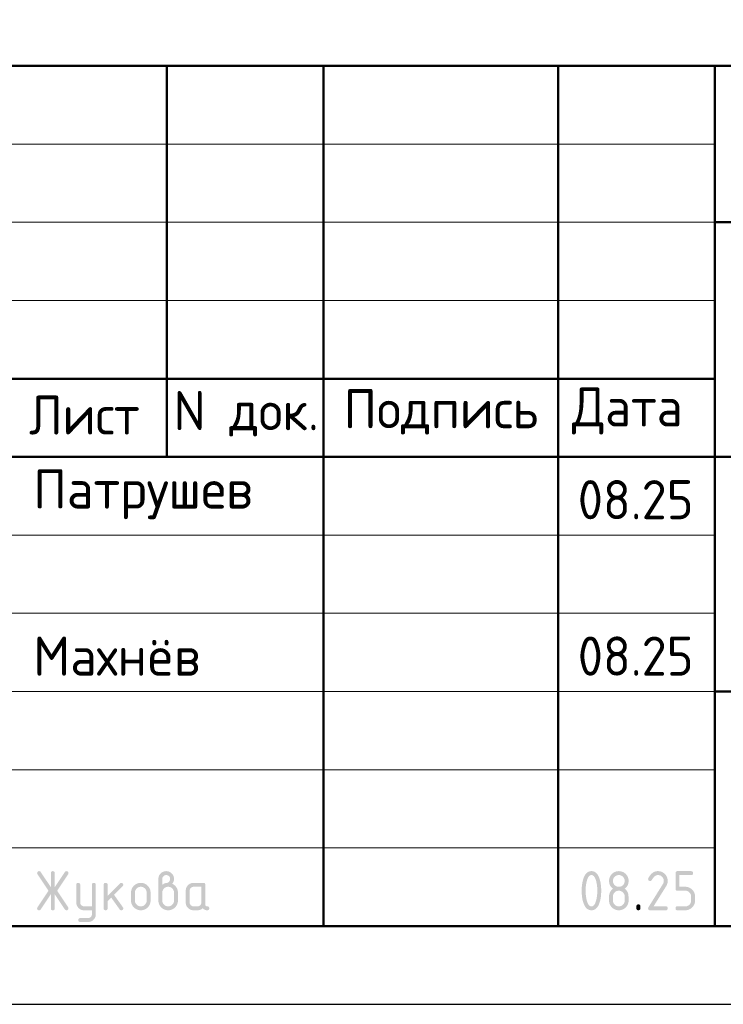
# Model space of a CAD drawing. Header units: millimetres. Extents: x 0 to 42000, y 0 to 29700.
# Tile 4 of 7: x 25060 to 29555, y 0 to 6295. Entities that reach past the tile are written whole.
import ezdxf

# ---------------------------------------------------------------- set-up
doc = ezdxf.new("R2010")
doc.units = ezdxf.units.MM
doc.layers.add('Standard', color=7, linetype='Continuous', lineweight=25)
doc.styles.add('ISOCPEUR', font='txt')

msp = doc.modelspace()

# ---------------------------------------------------------------- hatches: boundary and pattern name
at = {"layer": 'Standard', "linetype": 'Continuous', "lineweight": 25, "transparency": 33554687}
for points in [[(25258.5, 703.7), (25194, 606.8), (25193.1, 605.4), (25192, 604.4), (25190.8, 603.4), (25189.5, 602.7), (25188.2, 602), (25186.7, 601.6), (25185.1, 601.3), (25183.4, 601.3), (25181.8, 601.3), (25180.5, 601.5), (25179.1, 601.7), (25178, 602.1), (25176.8, 602.5), (25175.9, 603.1), (25174.9, 603.7), (25174.1, 604.5), (25173.4, 605.4), (25172.8, 606.4), (25172.2, 607.4), (25171.8, 608.6), (25171.4, 609.9), (25171.3, 611.3), (25171.1, 612.7), (25171.1, 614.3), (25171.1, 616), (25171.6, 617.6), (25172.1, 619.2), (25173.1, 620.8), (25243.4, 726.2), (25173.1, 831.6), (25172.1, 833.2), (25171.6, 834.9), (25171.1, 836.5), (25171.1, 838.2), (25171.1, 839.9), (25171.3, 841.3), (25171.4, 842.7), (25171.8, 843.9), (25172.2, 845.2), (25172.8, 846.2), (25173.4, 847.2), (25174.2, 848), (25175, 848.8), (25175.9, 849.4), (25176.9, 850.1), (25178.1, 850.5), (25179.3, 850.9), (25180.6, 851.1), (25182, 851.3), (25183.6, 851.3), (25185.2, 851.3), (25186.7, 850.9), (25188.2, 850.6), (25189.5, 849.9), (25190.8, 849.2), (25191.9, 848.1), (25193, 847), (25194, 845.6), (25258.5, 748.9), (25258.5, 838.8), (25258.5, 840.3), (25258.7, 841.7), (25258.9, 843.1), (25259.3, 844.3), (25259.7, 845.4), (25260.3, 846.4), (25260.9, 847.4), (25261.7, 848.2), (25262.5, 848.9), (25263.4, 849.5), (25264.4, 850.1), (25265.6, 850.5), (25266.8, 850.9), (25268.1, 851.1), (25269.5, 851.3), (25271.1, 851.3), (25272.6, 851.3), (25274, 851.1), (25275.4, 850.9), (25276.5, 850.5), (25277.7, 850.1), (25278.7, 849.5), (25279.7, 848.9), (25280.5, 848.2), (25281.2, 847.4), (25281.8, 846.4), (25282.4, 845.4), (25282.8, 844.3), (25283.2, 843.1), (25283.4, 841.7), (25283.6, 840.3), (25283.6, 838.8), (25283.6, 748.9), (25348.1, 845.6), (25349.1, 847), (25350.2, 848.1), (25351.4, 849.2), (25352.7, 849.9), (25354, 850.6), (25355.5, 850.9), (25357, 851.3), (25358.7, 851.3), (25360, 851.3), (25361.2, 851), (25362.4, 850.8), (25363.5, 850.3), (25364.6, 849.9), (25365.6, 849.2), (25366.6, 848.4), (25367.5, 847.5), (25368.4, 846.6), (25369, 845.5), (25369.7, 844.5), (25370.1, 843.4), (25370.6, 842.3), (25370.8, 841.1), (25371, 839.9), (25371, 838.6), (25371, 836.7), (25370.5, 835), (25370, 833.2), (25369, 831.6), (25298.7, 726.2), (25369, 620.8), (25370, 619.2), (25370.5, 617.5), (25371, 615.8), (25371, 614), (25371, 612.7), (25370.8, 611.5), (25370.6, 610.3), (25370.2, 609.2), (25369.7, 608.1), (25369.1, 607), (25368.4, 606), (25367.5, 605.1), (25366.7, 604.1), (25365.7, 603.4), (25364.7, 602.7), (25363.6, 602.2), (25362.6, 601.8), (25361.4, 601.5), (25360.2, 601.3), (25358.9, 601.3), (25357.1, 601.3), (25355.6, 601.6), (25354, 602), (25352.6, 602.7), (25351.3, 603.4), (25350.2, 604.4), (25349, 605.4), (25348.1, 606.8), (25283.6, 703.7), (25283.6, 613.8), (25283.6, 612.2), (25283.4, 610.8), (25283.2, 609.5), (25282.8, 608.3), (25282.4, 607.1), (25281.8, 606.2), (25281.2, 605.2), (25280.5, 604.4), (25279.7, 603.6), (25278.7, 603), (25277.7, 602.5), (25276.5, 602.1), (25275.4, 601.7), (25274, 601.5), (25272.6, 601.3), (25271.1, 601.3), (25269.5, 601.3), (25268.1, 601.5), (25266.8, 601.7), (25265.6, 602.1), (25264.4, 602.5), (25263.4, 603), (25262.5, 603.6), (25261.7, 604.4), (25260.9, 605.2), (25260.3, 606.2), (25259.7, 607.1), (25259.3, 608.3), (25258.9, 609.5), (25258.7, 610.8), (25258.5, 612.2), (25258.5, 613.8)], [(29137.2, 851.3), (29140.4, 851.3), (29143.5, 851), (29146.6, 850.7), (29149.7, 850.1), (29152.7, 849.6), (29155.5, 848.7), (29158.4, 847.9), (29161.2, 846.7), (29163.9, 845.6), (29166.6, 844.2), (29169.2, 842.7), (29171.8, 841), (29174.3, 839.3), (29176.7, 837.3), (29179.1, 835.3), (29181.4, 833), (29183.6, 830.7), (29185.7, 828.3), (29187.6, 825.9), (29189.4, 823.4), (29191.1, 820.9), (29192.5, 818.2), (29193.9, 815.6), (29195.1, 812.8), (29196.2, 810.1), (29197.1, 807.2), (29197.9, 804.3), (29198.5, 801.3), (29199.1, 798.3), (29199.4, 795.2), (29199.6, 792), (29199.6, 788.8), (29199.6, 784.4), (29198.9, 779.9), (29198.2, 775.4), (29196.8, 770.9), (29195.4, 766.4), (29193.2, 761.9), (29191.1, 757.4), (29188.3, 752.8), (29109.5, 626.3), (29187.1, 626.3), (29188.7, 626.3), (29190.1, 626.1), (29191.4, 625.9), (29192.6, 625.6), (29193.8, 625.2), (29194.8, 624.6), (29195.7, 624), (29196.5, 623.2), (29197.3, 622.4), (29197.9, 621.4), (29198.5, 620.5), (29198.9, 619.3), (29199.2, 618.1), (29199.4, 616.7), (29199.6, 615.4), (29199.6, 613.8), (29199.6, 612.2), (29199.4, 610.9), (29199.2, 609.5), (29198.9, 608.3), (29198.5, 607.2), (29197.9, 606.2), (29197.3, 605.2), (29196.5, 604.4), (29195.7, 603.6), (29194.8, 603), (29193.8, 602.5), (29192.6, 602.1), (29191.4, 601.7), (29190.1, 601.5), (29188.7, 601.3), (29187.1, 601.3), (29087.2, 601.3), (29085.6, 601.3), (29084.2, 601.5), (29082.9, 601.7), (29081.7, 602.1), (29080.5, 602.5), (29079.6, 603), (29078.6, 603.6), (29077.8, 604.4), (29077, 605.2), (29076.4, 606.2), (29075.9, 607.1), (29075.5, 608.3), (29075.1, 609.5), (29074.9, 610.9), (29074.7, 612.2), (29074.7, 613.8), (29074.7, 615.7), (29075.2, 617.5), (29075.7, 619.3), (29076.8, 621), (29168.4, 768.1), (29170, 770.6), (29171.1, 773.2), (29172.3, 775.7), (29173.1, 778.3), (29173.9, 780.9), (29174.3, 783.5), (29174.6, 786.1), (29174.6, 788.7), (29174.6, 792.6), (29174, 796.2), (29173.3, 799.8), (29171.9, 803.1), (29170.5, 806.4), (29168.5, 809.5), (29166.4, 812.5), (29163.7, 815.3), (29160.9, 818), (29157.9, 820.1), (29154.9, 822.1), (29151.6, 823.5), (29148.2, 824.9), (29144.6, 825.6), (29141, 826.2), (29137.2, 826.2), (29134.5, 826.2), (29131.9, 825.8), (29129.3, 825.3), (29126.8, 824.3), (29124.2, 823.3), (29121.7, 821.8), (29119.2, 820.3), (29116.8, 818.4), (29114.3, 816.4), (29111.9, 814), (29109.5, 811.5), (29107.2, 808.6), (29104.8, 805.6), (29102.5, 802.2), (29100.2, 798.7), (29098, 794.8), (29097.1, 793.3), (29096, 792.2), (29094.9, 791), (29093.6, 790.3), (29092.2, 789.5), (29090.6, 789.1), (29089, 788.8), (29087.2, 788.8), (29085.6, 788.8), (29084.2, 789), (29082.9, 789.1), (29081.7, 789.5), (29080.5, 789.9), (29079.6, 790.5), (29078.6, 791.1), (29077.8, 791.9), (29077, 792.7), (29076.4, 793.6), (29075.9, 794.6), (29075.5, 795.8), (29075.1, 797), (29074.9, 798.3), (29074.7, 799.7), (29074.7, 801.2), (29074.7, 802.7), (29075, 803.9), (29075.3, 805.2), (29075.8, 806.4), (29078.7, 812), (29081.9, 816.9), (29085, 821.8), (29088.4, 826), (29091.8, 830.2), (29095.4, 833.7), (29099, 837.2), (29102.8, 840.1), (29106.6, 842.9), (29110.7, 845), (29114.8, 847.1), (29119.1, 848.5), (29123.4, 849.9), (29127.9, 850.6), (29132.4, 851.3)], [(29249.6, 738.8), (29249.6, 838.8), (29249.6, 840.4), (29249.8, 841.7), (29250, 843.1), (29250.4, 844.3), (29250.8, 845.4), (29251.3, 846.4), (29251.9, 847.4), (29252.7, 848.2), (29253.5, 848.9), (29254.5, 849.5), (29255.4, 850.1), (29256.6, 850.5), (29257.8, 850.9), (29259.1, 851.1), (29260.5, 851.3), (29262.1, 851.3), (29349.3, 851.3), (29350.9, 851.3), (29352.2, 851.1), (29353.6, 850.9), (29354.8, 850.5), (29356, 850.1), (29356.9, 849.5), (29357.9, 848.9), (29358.7, 848.2), (29359.5, 847.4), (29360.1, 846.4), (29360.6, 845.4), (29361, 844.2), (29361.4, 843.1), (29361.6, 841.7), (29361.8, 840.3), (29361.8, 838.8), (29361.8, 837.2), (29361.6, 835.8), (29361.4, 834.5), (29361, 833.3), (29360.6, 832.1), (29360.1, 831.1), (29359.5, 830.2), (29358.7, 829.4), (29357.9, 828.6), (29356.9, 828), (29356, 827.4), (29354.8, 827), (29353.6, 826.6), (29352.2, 826.4), (29350.9, 826.2), (29349.3, 826.2), (29274.6, 826.2), (29274.6, 751.3), (29312, 751.3), (29315.3, 751.3), (29318.4, 751), (29321.5, 750.8), (29324.5, 750.2), (29327.5, 749.6), (29330.4, 748.8), (29333.2, 747.9), (29336, 746.7), (29338.8, 745.6), (29341.4, 744.2), (29344, 742.7), (29346.5, 741), (29349.1, 739.3), (29351.5, 737.3), (29353.9, 735.3), (29356.1, 733), (29358.4, 730.7), (29360.4, 728.2), (29362.4, 725.8), (29364.1, 723.3), (29365.8, 720.8), (29367.2, 718.1), (29368.7, 715.5), (29369.8, 712.7), (29370.9, 710), (29371.8, 707.1), (29372.7, 704.2), (29373.2, 701.2), (29373.8, 698.2), (29374.1, 695.1), (29374.4, 692), (29374.4, 688.8), (29374.4, 663.8), (29374.4, 660.6), (29374.1, 657.4), (29373.8, 654.3), (29373.2, 651.3), (29372.6, 648.3), (29371.8, 645.4), (29370.9, 642.5), (29369.8, 639.8), (29368.6, 637), (29367.2, 634.4), (29365.8, 631.7), (29364.1, 629.2), (29362.3, 626.7), (29360.3, 624.3), (29358.3, 621.9), (29356, 619.6), (29353.7, 617.3), (29351.3, 615.3), (29348.9, 613.3), (29346.4, 611.6), (29343.9, 609.9), (29341.2, 608.4), (29338.6, 607), (29335.8, 605.9), (29333.1, 604.7), (29330.2, 603.9), (29327.4, 603), (29324.4, 602.4), (29321.4, 601.9), (29318.3, 601.6), (29315.2, 601.3), (29312, 601.3), (29262.1, 601.3), (29260.5, 601.3), (29259.1, 601.5), (29257.8, 601.7), (29256.6, 602.1), (29255.4, 602.5), (29254.5, 603), (29253.5, 603.6), (29252.7, 604.4), (29251.9, 605.2), (29251.3, 606.2), (29250.8, 607.2), (29250.4, 608.3), (29250, 609.5), (29249.8, 610.9), (29249.6, 612.2), (29249.6, 613.8), (29249.6, 615.4), (29249.8, 616.7), (29250, 618.1), (29250.4, 619.3), (29250.8, 620.5), (29251.3, 621.4), (29251.9, 622.4), (29252.7, 623.2), (29253.5, 624), (29254.5, 624.6), (29255.4, 625.2), (29256.6, 625.6), (29257.8, 625.9), (29259.1, 626.1), (29260.5, 626.3), (29262.1, 626.3), (29311.9, 626.3), (29315.8, 626.3), (29319.5, 627), (29323.1, 627.7), (29326.4, 629.1), (29329.7, 630.4), (29332.7, 632.5), (29335.7, 634.5), (29338.5, 637.2), (29341.2, 639.9), (29343.2, 643), (29345.2, 646), (29346.6, 649.3), (29348, 652.6), (29348.6, 656.3), (29349.3, 659.9), (29349.3, 663.8), (29349.3, 688.8), (29349.3, 692.7), (29348.6, 696.3), (29347.9, 699.9), (29346.6, 703.2), (29345.2, 706.5), (29343.2, 709.5), (29341.1, 712.6), (29338.4, 715.3), (29335.6, 718), (29332.6, 720.1), (29329.6, 722.2), (29326.3, 723.5), (29323, 724.9), (29319.4, 725.6), (29315.8, 726.3), (29311.9, 726.3), (29262.1, 726.3), (29260.5, 726.3), (29259.1, 726.5), (29257.8, 726.7), (29256.6, 727.1), (29255.4, 727.5), (29254.5, 728), (29253.5, 728.6), (29252.7, 729.4), (29251.9, 730.2), (29251.3, 731.2), (29250.8, 732.1), (29250.4, 733.3), (29250, 734.5), (29249.8, 735.9), (29249.6, 737.2)], [(25520.8, 576), (25520.8, 601.3), (25471, 601.3), (25468.3, 601.3), (25465.8, 601.5), (25463.3, 601.7), (25460.9, 602.2), (25458.5, 602.7), (25456.2, 603.3), (25453.8, 604), (25451.6, 604.9), (25449.4, 605.8), (25447.3, 607), (25445.2, 608.1), (25443.2, 609.5), (25441.2, 610.8), (25439.3, 612.4), (25437.4, 614), (25435.6, 615.9), (25433.7, 617.7), (25432.2, 619.6), (25430.6, 621.5), (25429.2, 623.5), (25427.9, 625.6), (25426.7, 627.7), (25425.6, 629.8), (25424.7, 632), (25423.8, 634.2), (25423.1, 636.5), (25422.5, 638.8), (25422, 641.2), (25421.6, 643.6), (25421.3, 646.1), (25421.1, 648.6), (25421.1, 651.2), (25421.1, 763.7), (25421.1, 765.2), (25421.3, 766.6), (25421.5, 767.9), (25421.9, 769.1), (25422.3, 770.3), (25422.9, 771.3), (25423.4, 772.2), (25424.2, 773), (25425, 773.8), (25426, 774.4), (25427, 775), (25428.1, 775.4), (25429.3, 775.8), (25430.7, 775.9), (25432.1, 776.1), (25433.6, 776.1), (25435.2, 776.1), (25436.6, 775.9), (25437.9, 775.8), (25439.1, 775.4), (25440.3, 775), (25441.3, 774.4), (25442.2, 773.8), (25443, 773), (25443.8, 772.2), (25444.4, 771.3), (25445, 770.3), (25445.4, 769.1), (25445.8, 768), (25446, 766.6), (25446.2, 765.2), (25446.2, 763.7), (25446.2, 651.3), (25446.2, 648.8), (25446.6, 646.4), (25447.1, 644), (25448, 641.8), (25448.9, 639.6), (25450.3, 637.6), (25451.7, 635.6), (25453.5, 633.7), (25455.3, 631.9), (25457.4, 630.5), (25459.4, 629.1), (25461.6, 628.2), (25463.8, 627.3), (25466.1, 626.8), (25468.5, 626.3), (25471, 626.3), (25520.8, 626.3), (25520.8, 763.7), (25520.8, 765.2), (25521, 766.6), (25521.2, 768), (25521.6, 769.1), (25522, 770.3), (25522.6, 771.3), (25523.2, 772.2), (25524, 773), (25524.7, 773.8), (25525.7, 774.4), (25526.7, 775), (25527.9, 775.4), (25529, 775.8), (25530.4, 775.9), (25531.8, 776.1), (25533.4, 776.1), (25534.9, 776.1), (25536.3, 775.9), (25537.7, 775.8), (25538.8, 775.4), (25540, 775), (25541, 774.4), (25542, 773.8), (25542.7, 773), (25543.5, 772.2), (25544.1, 771.3), (25544.7, 770.3), (25545.1, 769.1), (25545.5, 768), (25545.7, 766.6), (25545.9, 765.2), (25545.9, 763.7), (25545.9, 576.3), (25545.9, 573.7), (25545.6, 571.2), (25545.4, 568.7), (25545, 566.3), (25544.5, 563.9), (25543.9, 561.6), (25543.2, 559.3), (25542.3, 557.1), (25541.4, 554.9), (25540.3, 552.8), (25539.2, 550.6), (25537.9, 548.6), (25536.5, 546.6), (25535, 544.7), (25533.4, 542.8), (25531.6, 540.9), (25529.8, 539.1), (25527.9, 537.5), (25526.1, 535.9), (25524.1, 534.6), (25522.1, 533.2), (25520, 532.1), (25517.9, 530.9), (25515.7, 530), (25513.5, 529.1), (25511.2, 528.4), (25509, 527.7), (25506.6, 527.3), (25504.2, 526.8), (25501.7, 526.6), (25499.2, 526.4), (25496.6, 526.4), (25446.2, 526.4), (25444.6, 526.4), (25443.2, 526.6), (25441.9, 526.8), (25440.7, 527.2), (25439.5, 527.6), (25438.5, 528.1), (25437.6, 528.7), (25436.8, 529.5), (25436, 530.3), (25435.4, 531.3), (25434.8, 532.3), (25434.4, 533.4), (25434, 534.6), (25433.9, 536), (25433.7, 537.3), (25433.7, 538.9), (25433.7, 540.1), (25433.9, 541.3), (25434.1, 542.5), (25434.6, 543.5), (25435.1, 544.6), (25435.8, 545.7), (25436.5, 546.7), (25437.4, 547.6), (25438.4, 548.6), (25439.4, 549.3), (25440.4, 550), (25441.5, 550.5), (25442.6, 551), (25443.8, 551.2), (25444.9, 551.4), (25446.2, 551.4), (25495.9, 551.4), (25498.6, 551.4), (25501, 551.9), (25503.4, 552.3), (25505.6, 553.2), (25507.9, 554), (25509.9, 555.4), (25511.9, 556.7), (25513.7, 558.4), (25515.4, 560.2), (25516.8, 562.1), (25518.1, 564.1), (25519, 566.3), (25519.9, 568.5), (25520.4, 570.9), (25520.8, 573.3)], [(25621, 694), (25699.6, 772.6), (25700.5, 773.4), (25701.5, 774.1), (25702.5, 774.8), (25703.6, 775.2), (25704.7, 775.7), (25705.9, 775.9), (25707.2, 776.1), (25708.5, 776.1), (25710, 776.1), (25711.4, 775.9), (25712.8, 775.8), (25714, 775.4), (25715.1, 775), (25716.1, 774.4), (25717.1, 773.8), (25717.9, 773), (25718.6, 772.2), (25719.2, 771.3), (25719.8, 770.3), (25720.2, 769.1), (25720.6, 767.9), (25720.8, 766.6), (25721, 765.2), (25721, 763.7), (25721, 762.4), (25720.7, 761.3), (25720.5, 760.1), (25720, 759), (25719.6, 757.9), (25718.8, 756.9), (25718.1, 755.9), (25717.2, 754.9), (25662.3, 700.1), (25718.5, 621), (25719.7, 619.3), (25720.4, 617.4), (25721, 615.6), (25721, 613.6), (25721, 612.1), (25720.8, 610.7), (25720.6, 609.4), (25720.2, 608.2), (25719.8, 607), (25719.2, 606.1), (25718.6, 605.1), (25717.9, 604.4), (25717.1, 603.6), (25716.1, 603), (25715.1, 602.4), (25714, 602.1), (25712.8, 601.7), (25711.4, 601.5), (25710, 601.3), (25708.5, 601.3), (25706.8, 601.3), (25705.3, 601.6), (25703.9, 601.9), (25702.6, 602.6), (25701.3, 603.3), (25700.1, 604.3), (25699, 605.3), (25698.1, 606.6), (25644.3, 682.1), (25621, 658.8), (25621, 613.8), (25621, 612.2), (25620.8, 610.9), (25620.6, 609.5), (25620.2, 608.3), (25619.8, 607.1), (25619.3, 606.2), (25618.7, 605.2), (25617.9, 604.4), (25617.1, 603.6), (25616.1, 603), (25615.1, 602.5), (25614, 602.1), (25612.8, 601.7), (25611.4, 601.5), (25610.1, 601.3), (25608.5, 601.3), (25606.9, 601.3), (25605.6, 601.5), (25604.2, 601.7), (25603, 602.1), (25601.8, 602.5), (25600.9, 603), (25599.9, 603.6), (25599.1, 604.4), (25598.3, 605.2), (25597.7, 606.2), (25597.1, 607.1), (25596.8, 608.3), (25596.4, 609.5), (25596.2, 610.8), (25596, 612.2), (25596, 613.8), (25596, 763.7), (25596, 765.2), (25596.2, 766.6), (25596.4, 767.9), (25596.8, 769.1), (25597.1, 770.3), (25597.7, 771.3), (25598.3, 772.2), (25599.1, 773), (25599.9, 773.8), (25600.9, 774.4), (25601.8, 775), (25603, 775.4), (25604.2, 775.8), (25605.6, 775.9), (25606.9, 776.1), (25608.5, 776.1), (25610.1, 776.1), (25611.4, 775.9), (25612.8, 775.8), (25614, 775.4), (25615.1, 775), (25616.1, 774.4), (25617.1, 773.8), (25617.9, 773), (25618.7, 772.2), (25619.3, 771.3), (25619.8, 770.3), (25620.2, 769.1), (25620.6, 767.9), (25620.8, 766.6), (25621, 765.2), (25621, 763.7)], [(28999.8, 626.3), (28999.8, 627.9), (29000, 629.3), (29000.2, 630.6), (29000.6, 631.8), (29001, 633), (29001.6, 634), (29002.2, 634.9), (29003, 635.7), (29003.7, 636.5), (29004.7, 637.1), (29005.7, 637.7), (29006.9, 638.1), (29008, 638.5), (29009.4, 638.7), (29010.8, 638.9), (29012.3, 638.9), (29013.9, 638.9), (29015.3, 638.7), (29016.7, 638.5), (29017.8, 638.1), (29019, 637.7), (29020, 637.1), (29021, 636.5), (29021.7, 635.7), (29022.5, 634.9), (29023.1, 634), (29023.7, 633), (29024.1, 631.8), (29024.5, 630.6), (29024.7, 629.3), (29024.9, 627.9), (29024.9, 626.3), (29024.9, 613.8), (29024.9, 612.2), (29024.7, 610.9), (29024.5, 609.5), (29024.1, 608.3), (29023.7, 607.2), (29023.1, 606.2), (29022.5, 605.2), (29021.7, 604.4), (29021, 603.6), (29020, 603), (29019, 602.5), (29017.8, 602.1), (29016.7, 601.7), (29015.3, 601.5), (29013.9, 601.3), (29012.3, 601.3), (29010.8, 601.3), (29009.4, 601.5), (29008, 601.7), (29006.9, 602.1), (29005.7, 602.5), (29004.7, 603), (29003.7, 603.6), (29003, 604.4), (29002.2, 605.2), (29001.6, 606.2), (29001, 607.2), (29000.6, 608.3), (29000.2, 609.5), (29000, 610.9), (28999.8, 612.2), (28999.8, 613.8)]]:
    msp.add_hatch(color=7, dxfattribs=at).paths.add_polyline_path(points, flags=16)
h = msp.add_hatch(color=7, dxfattribs=at)
h.paths.add_polyline_path([(25970.7, 763.7), (25974.7, 766.9), (25978.5, 769.2), (25982.3, 771.5), (25986, 773.1), (25989.6, 774.7), (25993.1, 775.5), (25996.6, 776.2), (25999.9, 776.2), (26001.8, 776.2), (26003.7, 776.8), (26005.6, 777.3), (26007.4, 778.4), (26009.2, 779.5), (26010.9, 781.1), (26012.6, 782.8), (26014.3, 784.9), (26015.9, 787), (26017.1, 789), (26018.3, 791), (26019.1, 793.1), (26019.9, 795.1), (26020.3, 797.1), (26020.7, 799.2), (26020.7, 801.2), (26020.7, 803.9), (26020.3, 806.3), (26019.8, 808.7), (26018.9, 811), (26018, 813.2), (26016.7, 815.2), (26015.3, 817.2), (26013.5, 819), (26011.7, 820.8), (26009.7, 822.2), (26007.7, 823.5), (26005.5, 824.4), (26003.3, 825.3), (26000.8, 825.8), (25998.4, 826.2), (25995.7, 826.2), (25993.1, 826.2), (25990.7, 825.8), (25988.3, 825.3), (25986.1, 824.4), (25983.9, 823.5), (25981.9, 822.1), (25979.8, 820.7), (25978, 818.9), (25976.2, 817.1), (25974.8, 815.1), (25973.5, 813.1), (25972.6, 810.9), (25971.6, 808.6), (25971.2, 806.2), (25970.7, 803.8), (25970.7, 801.2)])
h.paths.add_polyline_path([(26033, 771.2), (26037.3, 769.4), (26041.2, 767), (26045, 764.7), (26048.4, 761.8), (26051.9, 759), (26054.8, 755.6), (26057.8, 752.2), (26060.3, 748.3), (26062.9, 744.3), (26064.8, 740.2), (26066.7, 736.1), (26067.9, 731.8), (26069.2, 727.5), (26069.8, 723), (26070.5, 718.5), (26070.5, 713.8), (26070.5, 663.8), (26070.5, 660.5), (26070.2, 657.4), (26069.9, 654.2), (26069.3, 651.2), (26068.8, 648.2), (26067.9, 645.3), (26067, 642.4), (26065.9, 639.6), (26064.8, 636.9), (26063.3, 634.2), (26061.9, 631.6), (26060.2, 629.1), (26058.5, 626.5), (26056.5, 624.1), (26054.5, 621.7), (26052.2, 619.5), (26049.9, 617.2), (26047.5, 615.2), (26045.1, 613.2), (26042.6, 611.5), (26040.1, 609.8), (26037.5, 608.4), (26034.8, 607), (26032.1, 605.8), (26029.3, 604.7), (26026.4, 603.8), (26023.5, 603), (26020.5, 602.4), (26017.5, 601.9), (26014.4, 601.6), (26011.3, 601.3), (26008.1, 601.3), (26004.8, 601.3), (26001.7, 601.6), (25998.5, 601.9), (25995.5, 602.4), (25992.5, 603), (25989.6, 603.9), (25986.7, 604.7), (25984, 605.9), (25981.2, 607), (25978.6, 608.4), (25975.9, 609.9), (25973.4, 611.6), (25970.9, 613.3), (25968.5, 615.3), (25966.1, 617.3), (25963.8, 619.6), (25961.6, 621.9), (25959.6, 624.2), (25957.6, 626.7), (25955.9, 629.2), (25954.2, 631.7), (25952.8, 634.3), (25951.4, 637), (25950.2, 639.8), (25949.1, 642.5), (25948.2, 645.4), (25947.4, 648.3), (25946.8, 651.3), (25946.3, 654.3), (25946, 657.4), (25945.7, 660.5), (25945.7, 663.8), (25945.7, 801.3), (25945.7, 803.9), (25945.9, 806.4), (25946.1, 809), (25946.6, 811.4), (25947.1, 813.8), (25947.7, 816.1), (25948.4, 818.5), (25949.3, 820.7), (25950.2, 822.9), (25951.4, 825), (25952.5, 827.1), (25953.9, 829.1), (25955.2, 831.2), (25956.8, 833.1), (25958.4, 835), (25960.2, 836.8), (25962, 838.6), (25964, 840.2), (25965.9, 841.8), (25967.9, 843.1), (25969.9, 844.5), (25972, 845.6), (25974.1, 846.8), (25976.3, 847.7), (25978.5, 848.6), (25980.8, 849.2), (25983.1, 849.9), (25985.6, 850.4), (25988, 850.8), (25990.5, 851.1), (25993, 851.3), (25995.5, 851.3), (25998.2, 851.3), (26000.7, 851.1), (26003.2, 850.8), (26005.6, 850.4), (26008, 849.9), (26010.4, 849.2), (26012.7, 848.5), (26014.9, 847.6), (26017.1, 846.7), (26019.2, 845.6), (26021.3, 844.5), (26023.3, 843.1), (26025.3, 841.7), (26027.2, 840.1), (26029.2, 838.5), (26031, 836.7), (26032.8, 834.9), (26034.4, 833), (26035.9, 831), (26037.3, 829), (26038.6, 827), (26039.8, 824.9), (26040.9, 822.8), (26041.8, 820.6), (26042.7, 818.3), (26043.4, 816), (26044.1, 813.7), (26044.5, 811.3), (26045, 808.9), (26045.2, 806.4), (26045.4, 803.9), (26045.4, 801.3), (26045.4, 796.6), (26044.6, 792.3), (26043.9, 788.1), (26042.3, 784.3), (26040.8, 780.5), (26038.4, 777.2), (26036.1, 774)], flags=16)
h.paths.add_polyline_path([(26045.4, 663.8), (26045.4, 713.8), (26045.4, 717.7), (26044.7, 721.3), (26044.1, 724.9), (26042.7, 728.2), (26041.3, 731.5), (26039.3, 734.5), (26037.3, 737.6), (26034.6, 740.3), (26031.9, 743.1), (26028.8, 745.1), (26025.8, 747.2), (26022.5, 748.5), (26019.2, 749.9), (26015.6, 750.6), (26012, 751.3), (26008.1, 751.3), (26004.2, 751.3), (26000.5, 750.6), (25996.9, 749.9), (25993.6, 748.5), (25990.3, 747.2), (25987.3, 745.1), (25984.3, 743.1), (25981.6, 740.3), (25978.9, 737.6), (25976.8, 734.5), (25974.8, 731.5), (25973.4, 728.2), (25972.1, 724.9), (25971.4, 721.3), (25970.7, 717.7), (25970.7, 713.8), (25970.7, 663.8), (25970.7, 659.9), (25971.4, 656.3), (25972.1, 652.6), (25973.4, 649.3), (25974.8, 646), (25976.8, 643), (25978.9, 639.9), (25981.6, 637.2), (25984.3, 634.5), (25987.3, 632.5), (25990.3, 630.4), (25993.6, 629.1), (25996.9, 627.7), (26000.5, 627), (26004.2, 626.3), (26008.1, 626.3), (26012, 626.3), (26015.6, 627), (26019.2, 627.7), (26022.5, 629.1), (26025.8, 630.4), (26028.8, 632.5), (26031.9, 634.6), (26034.6, 637.3), (26037.3, 640.1), (26039.3, 643.1), (26041.3, 646.1), (26042.7, 649.4), (26044.1, 652.7), (26044.7, 656.3), (26045.4, 659.9)])
h = msp.add_hatch(color=7, dxfattribs=at)
h.paths.add_polyline_path([(28749.8, 726.3), (28749.8, 734), (28749.4, 741.6), (28749, 749.1), (28748.2, 756.4), (28747.4, 763.7), (28746.1, 770.8), (28744.9, 777.9), (28743.2, 784.8), (28742, 790), (28740.6, 794.5), (28739.1, 799), (28737.6, 802.9), (28736, 806.8), (28734.2, 810), (28732.5, 813.3), (28730.5, 815.9), (28728.6, 818.5), (28726.5, 820.4), (28724.4, 822.4), (28722.2, 823.7), (28719.9, 824.9), (28717.5, 825.6), (28715.1, 826.2), (28712.5, 826.2), (28709.9, 826.2), (28707.5, 825.6), (28705.1, 824.9), (28702.9, 823.6), (28700.6, 822.3), (28698.6, 820.4), (28696.5, 818.4), (28694.6, 815.8), (28692.7, 813.2), (28690.9, 810), (28689.2, 806.7), (28687.6, 802.8), (28686, 798.9), (28684.6, 794.4), (28683.2, 789.8), (28681.9, 784.6), (28680.2, 777.6), (28679, 770.4), (28677.7, 763.3), (28676.8, 756), (28676, 748.7), (28675.6, 741.3), (28675.2, 733.9), (28675.2, 726.3), (28675.2, 718.6), (28675.6, 711.1), (28676, 703.5), (28676.8, 696.2), (28677.6, 688.9), (28678.9, 681.8), (28680.1, 674.7), (28681.8, 667.8), (28683, 662.6), (28684.4, 658.1), (28685.8, 653.5), (28687.4, 649.7), (28689, 645.8), (28690.8, 642.5), (28692.5, 639.3), (28694.4, 636.7), (28696.4, 634.1), (28698.4, 632.2), (28700.5, 630.2), (28702.8, 628.9), (28705, 627.6), (28707.5, 627), (28709.9, 626.3), (28712.5, 626.3), (28715.1, 626.3), (28717.5, 627), (28719.9, 627.6), (28722.2, 628.9), (28724.4, 630.2), (28726.5, 632.2), (28728.6, 634.1), (28730.5, 636.7), (28732.5, 639.3), (28734.2, 642.5), (28736, 645.8), (28737.6, 649.7), (28739.1, 653.5), (28740.6, 658.1), (28742, 662.6), (28743.2, 667.8), (28744.9, 674.7), (28746.1, 681.8), (28747.4, 688.9), (28748.2, 696.2), (28749, 703.5), (28749.4, 711.1), (28749.8, 718.6)])
h.paths.add_polyline_path([(28774.9, 726.3), (28774.9, 720.7), (28774.7, 715.3), (28774.5, 709.9), (28774.2, 704.7), (28773.8, 699.5), (28773.3, 694.5), (28772.8, 689.4), (28772.1, 684.6), (28771.4, 679.8), (28770.6, 675.1), (28769.7, 670.5), (28768.7, 666.1), (28767.7, 661.6), (28766.5, 657.3), (28765.3, 653.1), (28763.9, 649), (28761.9, 643), (28759.6, 637.8), (28757.3, 632.6), (28754.7, 628.1), (28752.1, 623.7), (28749.1, 619.9), (28746.2, 616.2), (28743, 613.2), (28739.8, 610.2), (28736.3, 608), (28732.8, 605.8), (28729, 604.3), (28725.1, 602.8), (28721, 602), (28716.9, 601.3), (28712.5, 601.3), (28708.1, 601.3), (28704, 602), (28699.8, 602.8), (28696, 604.3), (28692.2, 605.7), (28688.7, 608), (28685.2, 610.2), (28682, 613.2), (28678.7, 616.1), (28675.8, 619.9), (28672.9, 623.6), (28670.3, 628), (28667.7, 632.5), (28665.4, 637.7), (28663.1, 642.9), (28661.1, 648.8), (28659.7, 652.9), (28658.5, 657.2), (28657.3, 661.4), (28656.3, 665.9), (28655.2, 670.3), (28654.4, 675), (28653.5, 679.6), (28652.9, 684.5), (28652.2, 689.3), (28651.6, 694.4), (28651.1, 699.4), (28650.8, 704.6), (28650.5, 709.8), (28650.3, 715.3), (28650.1, 720.7), (28650.1, 726.3), (28650.1, 731.9), (28650.3, 737.3), (28650.5, 742.7), (28650.8, 748), (28651.1, 753.2), (28651.6, 758.2), (28652.2, 763.3), (28652.9, 768.1), (28653.5, 772.9), (28654.4, 777.6), (28655.2, 782.2), (28656.3, 786.7), (28657.3, 791.1), (28658.5, 795.4), (28659.7, 799.7), (28661.1, 803.7), (28663.1, 809.7), (28665.4, 814.9), (28667.7, 820.1), (28670.3, 824.5), (28672.9, 829), (28675.8, 832.7), (28678.7, 836.4), (28682, 839.4), (28685.2, 842.4), (28688.7, 844.6), (28692.2, 846.8), (28696, 848.3), (28699.8, 849.8), (28704, 850.5), (28708.1, 851.3), (28712.5, 851.3), (28716.9, 851.3), (28721, 850.5), (28725.1, 849.8), (28729, 848.3), (28732.8, 846.8), (28736.3, 844.6), (28739.8, 842.3), (28743, 839.4), (28746.2, 836.4), (28749.1, 832.6), (28752.1, 828.9), (28754.7, 824.4), (28757.3, 820), (28759.6, 814.7), (28761.9, 809.5), (28763.9, 803.6), (28765.3, 799.5), (28766.5, 795.2), (28767.7, 791), (28768.7, 786.5), (28769.7, 782.1), (28770.6, 777.4), (28771.4, 772.8), (28772.1, 768), (28772.8, 763.1), (28773.3, 758.1), (28773.8, 753.1), (28774.2, 747.9), (28774.5, 742.7), (28774.7, 737.3), (28774.9, 731.9)], flags=16)
h = msp.add_hatch(color=7, dxfattribs=at)
h.paths.add_polyline_path([(28887.3, 626.3), (28891.3, 626.3), (28894.9, 627), (28898.5, 627.7), (28901.8, 629.1), (28905.1, 630.4), (28908.1, 632.5), (28911.1, 634.5), (28913.8, 637.2), (28916.6, 639.9), (28918.6, 643), (28920.6, 646), (28922, 649.3), (28923.3, 652.6), (28924, 656.3), (28924.7, 659.9), (28924.7, 663.8), (28924.7, 688.8), (28924.7, 692.7), (28924, 696.3), (28923.3, 699.9), (28921.9, 703.2), (28920.6, 706.5), (28918.5, 709.5), (28916.5, 712.6), (28913.8, 715.3), (28911, 718.1), (28908, 720.1), (28905, 722.2), (28901.7, 723.6), (28898.4, 724.9), (28894.8, 725.6), (28891.2, 726.3), (28887.3, 726.3), (28883.4, 726.3), (28879.8, 725.6), (28876.2, 724.9), (28872.9, 723.6), (28869.6, 722.2), (28866.6, 720.2), (28863.6, 718.1), (28860.9, 715.4), (28858.1, 712.7), (28856.1, 709.7), (28854.1, 706.6), (28852.7, 703.3), (28851.4, 700), (28850.7, 696.4), (28850, 692.7), (28850, 688.8), (28850, 663.8), (28850, 659.9), (28850.7, 656.3), (28851.4, 652.6), (28852.7, 649.3), (28854.1, 646), (28856.1, 643), (28858.1, 639.9), (28860.9, 637.2), (28863.6, 634.5), (28866.6, 632.5), (28869.6, 630.4), (28872.9, 629.1), (28876.2, 627.7), (28879.8, 627), (28883.4, 626.3)])
h.paths.add_polyline_path([(28887.3, 601.3), (28884.1, 601.3), (28881, 601.6), (28877.9, 601.9), (28874.9, 602.4), (28871.9, 603), (28869, 603.9), (28866.1, 604.7), (28863.4, 605.9), (28860.6, 607), (28858, 608.4), (28855.3, 609.9), (28852.8, 611.6), (28850.3, 613.3), (28847.9, 615.3), (28845.5, 617.3), (28843.2, 619.6), (28840.9, 621.9), (28838.9, 624.2), (28836.9, 626.7), (28835.2, 629.2), (28833.5, 631.7), (28832.1, 634.3), (28830.7, 637), (28829.5, 639.8), (28828.4, 642.5), (28827.5, 645.4), (28826.7, 648.3), (28826.1, 651.3), (28825.5, 654.3), (28825.3, 657.4), (28825, 660.5), (28825, 663.8), (28825, 688.8), (28825, 692.7), (28825.4, 696.4), (28825.8, 700.1), (28826.5, 703.6), (28827.3, 707.1), (28828.5, 710.4), (28829.7, 713.7), (28831.2, 716.8), (28832.8, 719.9), (28834.7, 722.9), (28836.7, 725.8), (28839.1, 728.6), (28841.4, 731.3), (28844.1, 733.9), (28846.9, 736.4), (28850, 738.8), (28846.9, 741.2), (28844.1, 743.7), (28841.4, 746.3), (28839.1, 749), (28836.7, 751.8), (28834.7, 754.7), (28832.8, 757.6), (28831.2, 760.8), (28829.7, 763.9), (28828.5, 767.2), (28827.3, 770.5), (28826.5, 774), (28825.8, 777.5), (28825.4, 781.2), (28825, 784.9), (28825, 788.8), (28825, 792), (28825.3, 795.1), (28825.5, 798.3), (28826.1, 801.3), (28826.7, 804.3), (28827.5, 807.2), (28828.4, 810.1), (28829.5, 812.8), (28830.7, 815.6), (28832.1, 818.2), (28833.5, 820.9), (28835.2, 823.4), (28836.9, 825.9), (28838.9, 828.3), (28840.9, 830.7), (28843.2, 833), (28845.5, 835.3), (28847.9, 837.3), (28850.3, 839.3), (28852.8, 841), (28855.3, 842.7), (28858, 844.1), (28860.6, 845.6), (28863.4, 846.7), (28866.1, 847.9), (28869, 848.7), (28871.9, 849.6), (28874.9, 850.1), (28877.9, 850.7), (28881, 851), (28884.1, 851.3), (28887.3, 851.3), (28890.6, 851.3), (28893.7, 851), (28896.8, 850.7), (28899.8, 850.1), (28902.8, 849.6), (28905.7, 848.7), (28908.6, 847.9), (28911.3, 846.7), (28914.1, 845.6), (28916.7, 844.1), (28919.4, 842.7), (28921.9, 841), (28924.4, 839.3), (28926.8, 837.3), (28929.2, 835.3), (28931.5, 833), (28933.8, 830.7), (28935.8, 828.3), (28937.8, 825.9), (28939.5, 823.4), (28941.2, 820.9), (28942.6, 818.2), (28944, 815.6), (28945.2, 812.8), (28946.3, 810.1), (28947.2, 807.2), (28948, 804.3), (28948.6, 801.3), (28949.2, 798.3), (28949.4, 795.1), (28949.7, 792), (28949.7, 788.8), (28949.7, 784.9), (28949.3, 781.2), (28949, 777.5), (28948.2, 774), (28947.4, 770.5), (28946.2, 767.2), (28945, 763.9), (28943.5, 760.8), (28941.9, 757.6), (28940, 754.7), (28938, 751.8), (28935.6, 749), (28933.3, 746.3), (28930.6, 743.7), (28927.8, 741.2), (28924.7, 738.8), (28929.2, 735.4), (28932.9, 731.6), (28936.5, 727.8), (28939.4, 723.6), (28942.2, 719.4), (28944.2, 714.8), (28946.2, 710.2), (28947.4, 705.3), (28947.7, 704), (28948, 702.4), (28948.2, 700.8), (28948.4, 698.9), (28948.6, 697), (28948.8, 694.7), (28949, 692.5), (28949.2, 689.9), (28949.3, 687.3), (28949.4, 684.4), (28949.5, 681.4), (28949.6, 678.2), (28949.7, 674.9), (28949.7, 671.3), (28949.7, 667.7), (28949.7, 663.8), (28949.7, 660.5), (28949.4, 657.4), (28949.2, 654.3), (28948.6, 651.3), (28948, 648.3), (28947.2, 645.4), (28946.3, 642.5), (28945.2, 639.8), (28944, 637), (28942.6, 634.3), (28941.2, 631.7), (28939.5, 629.2), (28937.8, 626.7), (28935.8, 624.2), (28933.8, 621.9), (28931.5, 619.6), (28929.2, 617.3), (28926.8, 615.3), (28924.4, 613.3), (28921.9, 611.6), (28919.4, 609.9), (28916.7, 608.4), (28914.1, 607), (28911.3, 605.9), (28908.6, 604.7), (28905.7, 603.9), (28902.8, 603), (28899.8, 602.4), (28896.8, 601.9), (28893.7, 601.6), (28890.6, 601.3)], flags=16)
h.paths.add_polyline_path([(28887.3, 751.2), (28891.3, 751.2), (28894.9, 751.9), (28898.5, 752.6), (28901.8, 754), (28905.1, 755.3), (28908.1, 757.4), (28911.1, 759.4), (28913.8, 762.1), (28916.6, 764.8), (28918.6, 767.9), (28920.6, 770.9), (28922, 774.2), (28923.3, 777.5), (28924, 781.2), (28924.7, 784.8), (28924.7, 788.7), (28924.7, 792.6), (28924, 796.2), (28923.3, 799.8), (28921.9, 803.1), (28920.6, 806.4), (28918.5, 809.5), (28916.5, 812.5), (28913.8, 815.2), (28911, 818), (28908, 820), (28905, 822.1), (28901.7, 823.5), (28898.4, 824.8), (28894.8, 825.5), (28891.2, 826.2), (28887.3, 826.2), (28883.4, 826.2), (28879.8, 825.5), (28876.2, 824.9), (28872.9, 823.5), (28869.6, 822.1), (28866.6, 820.1), (28863.6, 818), (28860.9, 815.3), (28858.1, 812.6), (28856.1, 809.6), (28854.1, 806.6), (28852.7, 803.2), (28851.4, 799.9), (28850.7, 796.3), (28850, 792.7), (28850, 788.7), (28850, 784.8), (28850.7, 781.2), (28851.4, 777.5), (28852.7, 774.2), (28854.1, 770.9), (28856.1, 767.9), (28858.1, 764.8), (28860.9, 762.1), (28863.6, 759.4), (28866.6, 757.4), (28869.6, 755.3), (28872.9, 754), (28876.2, 752.6), (28879.8, 751.9), (28883.4, 751.2)])
h = msp.add_hatch(color=7, dxfattribs=at)
h.paths.add_polyline_path([(25770.8, 663.7), (25770.8, 713.7), (25770.8, 716.9), (25771.1, 720.1), (25771.4, 723.2), (25772, 726.2), (25772.5, 729.2), (25773.4, 732.1), (25774.2, 734.9), (25775.4, 737.7), (25776.5, 740.5), (25777.9, 743.1), (25779.4, 745.8), (25781.1, 748.3), (25782.8, 750.8), (25784.8, 753.2), (25786.8, 755.6), (25789.1, 757.9), (25791.4, 760.2), (25793.8, 762.2), (25796.1, 764.2), (25798.7, 765.9), (25801.2, 767.6), (25803.8, 769), (25806.5, 770.4), (25809.2, 771.6), (25812, 772.7), (25814.9, 773.6), (25817.7, 774.4), (25820.7, 775), (25823.7, 775.6), (25826.8, 775.9), (25830, 776.1), (25833.2, 776.1), (25836.5, 776.1), (25839.6, 775.9), (25842.8, 775.6), (25845.8, 775), (25848.9, 774.5), (25851.8, 773.6), (25854.7, 772.8), (25857.4, 771.6), (25860.2, 770.5), (25862.8, 769.1), (25865.5, 767.7), (25868, 766), (25870.5, 764.3), (25872.9, 762.3), (25875.3, 760.3), (25877.5, 758.1), (25879.8, 755.8), (25881.8, 753.4), (25883.7, 751), (25885.4, 748.5), (25887.1, 746), (25888.5, 743.4), (25890, 740.7), (25891.1, 737.9), (25892.2, 735.2), (25893.1, 732.3), (25893.9, 729.4), (25894.5, 726.3), (25895, 723.3), (25895.3, 720.1), (25895.6, 717), (25895.6, 713.7), (25895.6, 663.7), (25895.6, 660.5), (25895.3, 657.4), (25895, 654.2), (25894.5, 651.2), (25893.9, 648.2), (25893, 645.4), (25892.2, 642.5), (25891, 639.7), (25889.9, 637), (25888.5, 634.3), (25887, 631.7), (25885.3, 629.2), (25883.6, 626.6), (25881.6, 624.2), (25879.6, 621.8), (25877.4, 619.5), (25875.1, 617.3), (25872.7, 615.3), (25870.3, 613.3), (25867.8, 611.6), (25865.2, 609.9), (25862.6, 608.4), (25860, 607), (25857.2, 605.9), (25854.4, 604.7), (25851.6, 603.9), (25848.7, 603), (25845.7, 602.4), (25842.7, 601.9), (25839.6, 601.6), (25836.4, 601.3), (25833.2, 601.3), (25830, 601.3), (25826.8, 601.6), (25823.7, 601.9), (25820.7, 602.4), (25817.7, 603), (25814.9, 603.9), (25812, 604.7), (25809.2, 605.9), (25806.5, 607), (25803.8, 608.4), (25801.2, 609.9), (25798.7, 611.6), (25796.1, 613.3), (25793.8, 615.3), (25791.4, 617.3), (25789.1, 619.5), (25786.8, 621.8), (25784.8, 624.2), (25782.8, 626.6), (25781.1, 629.2), (25779.4, 631.7), (25777.9, 634.3), (25776.5, 637), (25775.4, 639.7), (25774.2, 642.5), (25773.4, 645.4), (25772.5, 648.2), (25772, 651.2), (25771.4, 654.2), (25771.1, 657.4), (25770.8, 660.5)], flags=16)
h.paths.add_polyline_path([(25870.6, 663.8), (25870.6, 713.8), (25870.6, 717.7), (25869.9, 721.3), (25869.2, 724.9), (25867.8, 728.2), (25866.4, 731.5), (25864.4, 734.5), (25862.3, 737.6), (25859.6, 740.3), (25856.9, 743.1), (25853.9, 745.1), (25850.8, 747.2), (25847.5, 748.5), (25844.2, 749.9), (25840.7, 750.6), (25837.1, 751.3), (25833.2, 751.3), (25829.3, 751.3), (25825.8, 750.6), (25822.2, 749.9), (25818.9, 748.5), (25815.6, 747.2), (25812.6, 745.1), (25809.5, 743.1), (25806.8, 740.3), (25804.1, 737.6), (25802, 734.5), (25800, 731.5), (25798.6, 728.2), (25797.2, 724.9), (25796.6, 721.3), (25795.9, 717.7), (25795.9, 713.8), (25795.9, 663.8), (25795.9, 659.9), (25796.5, 656.3), (25797.2, 652.6), (25798.6, 649.3), (25799.9, 646), (25802, 643), (25804, 639.9), (25806.7, 637.2), (25809.4, 634.5), (25812.4, 632.5), (25815.4, 630.4), (25818.8, 629.1), (25822.1, 627.7), (25825.7, 627), (25829.3, 626.3), (25833.2, 626.3), (25837.1, 626.3), (25840.7, 627), (25844.2, 627.7), (25847.5, 629.1), (25850.8, 630.4), (25853.9, 632.5), (25856.9, 634.6), (25859.6, 637.3), (25862.3, 640.1), (25864.4, 643.1), (25866.4, 646.1), (25867.8, 649.4), (25869.2, 652.7), (25869.9, 656.3), (25870.6, 659.9)])
h = msp.add_hatch(color=7, dxfattribs=at)
h.paths.add_polyline_path([(26220.3, 751.1), (26170.5, 751.1), (26167.9, 751.1), (26165.5, 750.6), (26163.1, 750.2), (26160.9, 749.3), (26158.7, 748.4), (26156.7, 747), (26154.7, 745.6), (26152.9, 743.8), (26151, 742), (26149.7, 740), (26148.3, 738), (26147.4, 735.8), (26146.5, 733.6), (26146, 731.1), (26145.6, 728.7), (26145.6, 726.1), (26145.6, 651.3), (26145.6, 648.7), (26146.1, 646.4), (26146.5, 644), (26147.4, 641.8), (26148.4, 639.6), (26149.7, 637.6), (26151.1, 635.5), (26152.9, 633.7), (26154.8, 631.9), (26156.8, 630.5), (26158.8, 629.1), (26161, 628.2), (26163.2, 627.3), (26165.6, 626.8), (26167.9, 626.3), (26170.5, 626.3), (26195.4, 626.3), (26198, 626.3), (26200.4, 626.8), (26202.8, 627.2), (26205, 628.2), (26207.2, 629.1), (26209.2, 630.4), (26211.2, 631.8), (26213, 633.6), (26214.8, 635.4), (26216.2, 637.4), (26217.5, 639.5), (26218.5, 641.7), (26219.4, 643.9), (26219.8, 646.3), (26220.3, 648.7), (26220.3, 651.3)])
h.paths.add_polyline_path([(26270.3, 613.8), (26270.3, 612.2), (26270.1, 610.8), (26269.9, 609.5), (26269.5, 608.3), (26269.1, 607.1), (26268.6, 606.2), (26268, 605.2), (26267.2, 604.4), (26266.4, 603.6), (26265.4, 603), (26264.4, 602.5), (26263.3, 602.1), (26262.1, 601.7), (26260.7, 601.5), (26259.4, 601.3), (26257.8, 601.3), (26253.5, 601.3), (26249.5, 602.1), (26245.5, 602.9), (26242, 604.6), (26238.4, 606.2), (26235.2, 608.7), (26232, 611.2), (26229.2, 614.5), (26225.8, 611.2), (26222, 608.7), (26218.1, 606.2), (26213.9, 604.6), (26209.7, 602.9), (26205, 602.1), (26200.4, 601.3), (26195.4, 601.3), (26170.5, 601.3), (26167.8, 601.3), (26165.3, 601.5), (26162.8, 601.7), (26160.4, 602.2), (26158, 602.6), (26155.6, 603.3), (26153.3, 604), (26151.1, 604.9), (26148.9, 605.8), (26146.8, 606.9), (26144.7, 608.1), (26142.7, 609.4), (26140.6, 610.8), (26138.7, 612.4), (26136.8, 614), (26135, 615.8), (26133.2, 617.6), (26131.6, 619.5), (26130, 621.4), (26128.7, 623.4), (26127.3, 625.4), (26126.2, 627.5), (26125.1, 629.7), (26124.2, 631.9), (26123.3, 634.1), (26122.6, 636.4), (26121.9, 638.7), (26121.5, 641.1), (26121, 643.6), (26120.8, 646.1), (26120.5, 648.6), (26120.5, 651.2), (26120.5, 726.2), (26120.5, 728.8), (26120.8, 731.3), (26121, 733.9), (26121.5, 736.3), (26121.9, 738.7), (26122.6, 741), (26123.3, 743.3), (26124.2, 745.6), (26125.1, 747.8), (26126.2, 749.9), (26127.3, 752), (26128.7, 754), (26130, 756), (26131.6, 758), (26133.2, 759.9), (26135, 761.7), (26136.8, 763.5), (26138.7, 765.1), (26140.6, 766.7), (26142.7, 768), (26144.7, 769.4), (26146.8, 770.5), (26148.9, 771.6), (26151.1, 772.5), (26153.3, 773.4), (26155.6, 774.1), (26158, 774.8), (26160.4, 775.2), (26162.8, 775.7), (26165.3, 775.9), (26167.8, 776.1), (26170.5, 776.1), (26232.8, 776.1), (26234.4, 776.1), (26235.8, 775.9), (26237.1, 775.8), (26238.3, 775.4), (26239.5, 775), (26240.4, 774.4), (26241.4, 773.8), (26242.2, 773), (26243, 772.2), (26243.6, 771.3), (26244.1, 770.3), (26244.5, 769.1), (26244.9, 767.9), (26245.1, 766.6), (26245.3, 765.2), (26245.3, 763.7), (26245.3, 638.8), (26245.3, 637.2), (26245.5, 635.8), (26245.7, 634.5), (26246.1, 633.3), (26246.5, 632.1), (26247.1, 631.1), (26247.7, 630.2), (26248.4, 629.4), (26249.2, 628.6), (26250.2, 628), (26251.2, 627.4), (26252.3, 627), (26253.5, 626.7), (26254.9, 626.5), (26256.2, 626.3), (26257.8, 626.3), (26259.4, 626.3), (26260.7, 626.1), (26262.1, 625.9), (26263.3, 625.5), (26264.4, 625.1), (26265.4, 624.5), (26266.4, 623.9), (26267.2, 623.1), (26268, 622.4), (26268.6, 621.4), (26269.1, 620.4), (26269.5, 619.2), (26269.9, 618.1), (26270.1, 616.7), (26270.3, 615.3)], flags=16)

# ---------------------------------------------------------------- linework, layer by layer
at = {"layer": 'Standard', "color": 7, "linetype": 'Continuous', "lineweight": 50, "transparency": 33554687}
for p, q in [((23000, 6000), (41500, 6000)), ((26000, 3500), (26000, 6000)), ((27000, 500), (27000, 6000)), ((28500, 500), (28500, 6000)), ((29500, 500), (29500, 6000)), ((29500, 5000), (41500, 5000)), ((23000, 4000), (29500, 4000)), ((23000, 4000), (29500, 4000)), ((23000, 3500), (29500, 3500)), ((23000, 3500), (29500, 3500)), ((29500, 3500), (41500, 3500)), ((29500, 2000), (41500, 2000))]:
    msp.add_line(p, q, dxfattribs=at)
at = {"layer": 'Standard', "color": 7, "linetype": 'Continuous', "lineweight": 13, "transparency": 33554687}
for p, q in [((23000, 5500), (29500, 5500)), ((23000, 5000), (29500, 5000)), ((23000, 4500), (29500, 4500)), ((23000, 3000), (29500, 3000)), ((23000, 2500), (29500, 2500)), ((23000, 2500), (29500, 2500)), ((23000, 2000), (29500, 2000)), ((23000, 2000), (29500, 2000)), ((23000, 1500), (29500, 1500)), ((23000, 1000), (29500, 1000))]:
    msp.add_line(p, q, dxfattribs=at)
at = {"layer": 'Standard', "color": 7, "linetype": 'Continuous', "lineweight": 25, "transparency": 33554687}
msp.add_line((23000, 500), (41500, 500), dxfattribs=at)
msp.add_line((23000, 500), (41500, 500), dxfattribs=at)
msp.add_line((23000, 500), (41500, 500), dxfattribs=at)
msp.add_lwpolyline([(0, 0), (42000, 0), (42000, 29700), (0, 29700), (0, 0)], close=True, dxfattribs=at)
at = {"layer": 'Standard', "color": 7, "linetype": 'Continuous', "lineweight": 50, "transparency": 33554687}
msp.add_lwpolyline([(2000, 29200), (41500, 29200), (41500, 500), (2000, 500), (2000, 29200)], close=True, dxfattribs=at)
at = {"layer": 'Standard', "color": 7, "linetype": 'Continuous', "lineweight": 13, "transparency": 33554687}
msp.add_lwpolyline([(41500, 29200), (2000, 29200), (2000, 6000), (41500, 6000), (41500, 29200)], dxfattribs=at)
at = {"layer": 'Standard', "color": 7, "linetype": 'Continuous', "lineweight": 25, "transparency": 33554687}
msp.add_lwpolyline([(41500, 6000), (23000, 6000), (23000, 500), (41500, 500), (41500, 6000)], dxfattribs=at)

# ---------------------------------------------------------------- texts
at = {"layer": 'Standard', "color": 7, "linetype": 'Continuous', "lineweight": 25, "transparency": 33554687, "char_height": 250, "attachment_point": 7, "style": 'ISOCPEUR'}
for s, insert, width in [('\\W0.94;Лист', (25119.1, 3642.8), 866.912), ('\\W0.95;N док.', (26042.5, 3630.6), 1068.125), ('\\W0.96;Подпись', (27129.4, 3642.8), 1344.28), ('\\W0.94;Дата', (28587.7, 3642.8), 967.736), ('\\W0.97;Патрушев', (25146.1, 3101.3), 1670.192), ('\\W0.94;08.25', (28625.1, 3101.3), 891.679), ('\\W0.96;Махнёв', (25146.1, 2101.3), 1243.911), ('\\W0.94;08.25', (28625.1, 2101.3), 891.679)]:
    msp.add_mtext(s, dxfattribs=dict(at, insert=insert, width=width))

doc.saveas('drawing.dxf')
